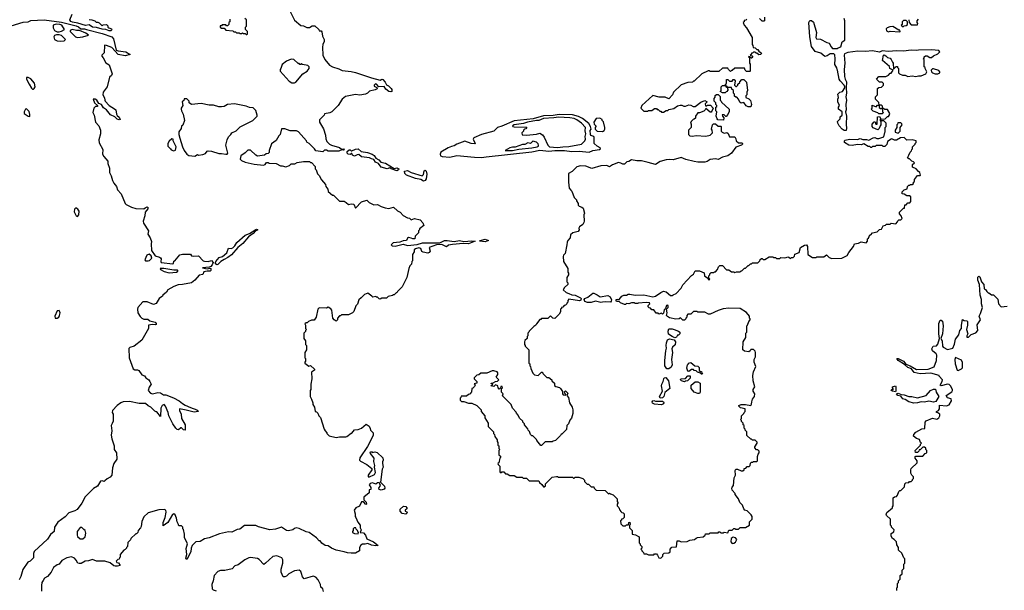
# Model space of a CAD drawing. Extents: x 2386423 to 2568864, y 578392 to 761999.
# Tile 68 of 256: x 2489059 to 2500219, y 640518 to 646988. Entities that reach past the tile are written whole.
import ezdxf

# ---------------------------------------------------------------- set-up
doc = ezdxf.new("R2010")
doc.units = 0

msp = doc.modelspace()

# ---------------------------------------------------------------- linework, layer by layer
at = {"layer": '0CON05XD'}
for points in [[(2490075, 646860), (2490035, 646877), (2489995, 646881), (2489931, 646901), (2489883, 646903), (2489845, 646928), (2489805, 646921), (2489719, 646949), (2489658, 646958), (2489639, 646969), (2489626, 646985), (2489655, 647050)], [(2492104, 647125), (2492174, 646984), (2492245, 646922), (2492277, 646917), (2492315, 646900), (2492345, 646900), (2492375, 646920), (2492405, 646920), (2492450, 646875), (2492455, 646860), (2492475, 646860), (2492485, 646850), (2492493, 646803), (2492512, 646765), (2492512, 646742), (2492494, 646706), (2492490, 646675), (2492494, 646584), (2492517, 646537), (2492571, 646471), (2492605, 646452), (2492675, 646432), (2492715, 646413), (2492815, 646402), (2492865, 646388), (2493048, 646328), (2493145, 646304), (2493165, 646312), (2493175, 646308), (2493201, 646281), (2493215, 646248), (2493238, 646238), (2493269, 646209), (2493278, 646195), (2493279, 646175), (2493265, 646170), (2493245, 646175), (2493211, 646201), (2493189, 646229), (2493128, 646228), (2493105, 646256), (2493091, 646259), (2493077, 646245), (2493078, 646235), (2493108, 646218), (2493110, 646205), (2493087, 646193), (2493023, 646177), (2493000, 646155), (2492977, 646143), (2492915, 646132), (2492865, 646140), (2492752, 646118), (2492714, 646086), (2492668, 646015), (2492596, 645944), (2492575, 645930), (2492515, 645920), (2492510, 645905), (2492471, 645869), (2492458, 645852), (2492458, 645825), (2492502, 645752), (2492527, 645677), (2492528, 645638), (2492540, 645605), (2492570, 645575), (2492595, 645564), (2492685, 645537), (2492705, 645520), (2492730, 645525), (2492735, 645513), (2492725, 645508), (2492712, 645512)], [(2488915, 646902), (2489100, 646960), (2489155, 646965), (2489185, 646978), (2489335, 646985), (2489535, 646961), (2489698, 646918), (2489726, 646906), (2489753, 646883), (2489795, 646884), (2489818, 646878), (2489995, 646831), (2490105, 646795), (2490122, 646772), (2490154, 646644), (2490174, 646634), (2490262, 646622), (2490310, 646595), (2490255, 646580), (2490175, 646593), (2490105, 646672), (2490045, 646697), (2490025, 646698), (2490020, 646695), (2490017, 646613), (2489990, 646585), (2489990, 646575), (2490007, 646557), (2490035, 646500), (2490072, 646475), (2490108, 646375), (2490100, 646355), (2490078, 646335), (2490050, 646225), (2490004, 646166), (2490003, 646135), (2490022, 646102), (2490023, 646075), (2490030, 646065), (2490075, 646016), (2490135, 645979), (2490148, 645965), (2490155, 645918), (2490165, 645902), (2490185, 645883), (2490200, 645855), (2490185, 645852), (2490165, 645859), (2490138, 645888), (2490090, 645910), (2490045, 645967), (2490008, 645988), (2489987, 646025), (2489958, 646038), (2489935, 646074), (2489915, 646087), (2489892, 646085), (2489908, 646045), (2489940, 646015), (2489940, 646005), (2489918, 646002), (2489898, 645985), (2489888, 645935), (2489902, 645905), (2489920, 645825), (2489956, 645786), (2489977, 645735), (2489977, 645695), (2489957, 645625), (2489962, 645592), (2490002, 645515), (2489997, 645465), (2490012, 645435), (2490058, 645385), (2490057, 645357), (2490077, 645305), (2490078, 645255), (2490096, 645216), (2490110, 645165), (2490127, 645135), (2490158, 645098), (2490169, 645059), (2490209, 645015), (2490254, 644904), (2490265, 644892), (2490325, 644862), (2490375, 644848), (2490465, 644842), (2490483, 644855), (2490506, 644866), (2490514, 644855), (2490513, 644845), (2490481, 644805), (2490479, 644765), (2490457, 644705), (2490461, 644681), (2490518, 644595), (2490512, 644555), (2490538, 644515), (2490552, 644472), (2490548, 644445), (2490555, 644370), (2490595, 644310), (2490645, 644297), (2490656, 644286), (2490662, 644275), (2490659, 644245), (2490664, 644235), (2490795, 644218), (2490802, 644225), (2490805, 644250), (2490818, 644252), (2490875, 644320), (2490905, 644330), (2490995, 644328), (2491005, 644312), (2491025, 644308), (2491085, 644310), (2491137, 644255), (2491155, 644249), (2491195, 644248), (2491235, 644256), (2491252, 644235), (2491242, 644208), (2491225, 644189), (2491208, 644182), (2491130, 644175), (2491185, 644162), (2491215, 644172), (2491227, 644165), (2491227, 644145), (2491220, 644135), (2491185, 644138), (2491145, 644130), (2491135, 644100), (2491095, 644090), (2491046, 644034), (2491005, 644004), (2490905, 643984), (2490855, 643983), (2490805, 643962), (2490740, 643925), (2490725, 643900), (2490680, 643865), (2490678, 643852), (2490640, 643825), (2490605, 643770), (2490575, 643760), (2490505, 643788), (2490455, 643788), (2490400, 643725), (2490394, 643705), (2490400, 643665), (2490425, 643622), (2490445, 643602), (2490467, 643593), (2490512, 643592), (2490535, 643572), (2490595, 643559), (2490606, 643545), (2490608, 643532), (2490595, 643527), (2490565, 643533), (2490520, 643525), (2490520, 643485), (2490442, 643355), (2490355, 643288), (2490308, 643272), (2490295, 643260), (2490302, 643155), (2490345, 643030), (2490365, 643018), (2490395, 643018), (2490409, 643009), (2490445, 642962), (2490475, 642948), (2490488, 642928), (2490523, 642905), (2490536, 642886), (2490550, 642855), (2490528, 642822), (2490517, 642785), (2490542, 642755), (2490565, 642747), (2490625, 642760), (2490657, 642757), (2490690, 642735), (2490715, 642733), (2490801, 642701), (2490866, 642666), (2490904, 642635), (2490935, 642619), (2490995, 642589), (2491066, 642566), (2491080, 642555), (2491082, 642545), (2491035, 642537), (2490945, 642562), (2490872, 642575), (2490870, 642555), (2490889, 642515), (2490894, 642465), (2490935, 642395), (2490935, 642332), (2490915, 642337), (2490895, 642362), (2490885, 642362), (2490861, 642339), (2490845, 642341), (2490830, 642355), (2490794, 642405), (2490751, 642495), (2490743, 642533), (2490711, 642605), (2490695, 642623), (2490676, 642614), (2490659, 642585), (2490655, 642490), (2490615, 642540), (2490605, 642540), (2490591, 642551), (2490546, 642596), (2490515, 642610), (2490487, 642637), (2490415, 642638), (2490305, 642660), (2490234, 642656), (2490205, 642642), (2490165, 642612), (2490110, 642555), (2490108, 642535), (2490117, 642515), (2490120, 642485), (2490117, 642437), (2490108, 642408), (2490098, 642385), (2490102, 642325), (2490097, 642277), (2490104, 642234), (2490132, 642155), (2490132, 642115), (2490158, 642075), (2490160, 642005), (2490128, 641955), (2490113, 641905), (2490105, 641822), (2490085, 641800), (2490049, 641781), (2490025, 641758), (2490015, 641752), (2489995, 641760), (2489974, 641756), (2489941, 641699), (2489895, 641674), (2489801, 641579), (2489762, 641505), (2489712, 641435), (2489685, 641418), (2489615, 641398), (2489575, 641351), (2489490, 641290), (2489452, 641235), (2489451, 641185), (2489408, 641152), (2489374, 641096), (2489223, 640957), (2489214, 640935), (2489214, 640886), (2489178, 640848), (2489153, 640837), (2489094, 640755), (2489071, 640675), (2489053, 640635)], [(2489505, 646852), (2489535, 646858), (2489568, 646875), (2489536, 646926), (2489515, 646935), (2489473, 646937), (2489437, 646925), (2489437, 646895), (2489454, 646864), (2489485, 646852), (2489505, 646852)], [(2489845, 646990), (2489877, 646987), (2489910, 646975), (2489925, 646960), (2489945, 646960), (2489962, 646952), (2489995, 646920), (2490005, 646930), (2490042, 646932), (2490058, 646918), (2490060, 646905), (2490070, 646895), (2490100, 646885), (2490102, 646875), (2490095, 646863), (2490075, 646860)], [(2491440, 646995), (2491440, 646965), (2491430, 646955), (2491428, 646932), (2491415, 646920), (2491405, 646920), (2491395, 646930), (2491355, 646930), (2491345, 646920), (2491332, 646918), (2491330, 646905), (2491345, 646890), (2491375, 646890), (2491395, 646870), (2491475, 646860), (2491485, 646850), (2491505, 646850), (2491515, 646840), (2491545, 646840), (2491555, 646830), (2491575, 646830), (2491585, 646840), (2491595, 646830), (2491615, 646830), (2491625, 646820), (2491635, 646820)], [(2491635, 646820), (2491640, 646825), (2491640, 646855), (2491620, 646875), (2491620, 646905), (2491630, 646915), (2491630, 646985), (2491612, 647002)], [(2497300, 646995), (2497288, 646982), (2497272, 646978), (2497270, 646965), (2497260, 646955), (2497270, 646925), (2497297, 646897), (2497360, 646785), (2497360, 646705), (2497370, 646695), (2497372, 646672), (2497395, 646670), (2497415, 646650), (2497425, 646650), (2497435, 646630), (2497468, 646608), (2497458, 646592), (2497435, 646590), (2497415, 646610), (2497405, 646610), (2497395, 646620), (2497375, 646620), (2497365, 646610), (2497352, 646608), (2497350, 646595), (2497340, 646585), (2497358, 646578), (2497368, 646562), (2497355, 646550), (2497345, 646550), (2497338, 646568), (2497325, 646570), (2497320, 646565), (2497330, 646555), (2497330, 646495), (2497340, 646485), (2497340, 646405), (2497335, 646400), (2497295, 646400), (2497280, 646415), (2497275, 646440), (2497163, 646437), (2497135, 646410), (2497125, 646410), (2497115, 646400), (2497092, 646422), (2497085, 646440), (2497023, 646437), (2496985, 646400), (2496885, 646400), (2496877, 646407), (2496863, 646407), (2496790, 646375), (2496705, 646290), (2496695, 646290), (2496685, 646280), (2496633, 646277), (2496555, 646250), (2496470, 646165), (2496460, 646135), (2496418, 646092), (2496375, 646108), (2496308, 646108), (2496235, 646130), (2496110, 646015), (2496100, 645985), (2496135, 645950), (2496175, 645950), (2496185, 645960), (2496225, 645960), (2496255, 645980), (2496275, 645980), (2496285, 645970), (2496295, 645970), (2496315, 645950), (2496325, 645950), (2496335, 645940), (2496355, 645940), (2496385, 645960), (2496405, 645960), (2496415, 645970), (2496475, 645982), (2496515, 646010), (2496545, 646020), (2496565, 646020), (2496585, 646008), (2496605, 646008), (2496645, 646022), (2496665, 646020), (2496693, 646003), (2496715, 646002), (2496779, 646051), (2496825, 646070), (2496850, 646055), (2496830, 646035), (2496832, 646012), (2496845, 646010), (2496855, 646020), (2496887, 646017), (2496920, 645985), (2496905, 645950), (2496895, 645940), (2496885, 645940), (2496835, 645980), (2496830, 645965), (2496815, 645950), (2496765, 645930), (2496745, 645930), (2496720, 645895), (2496718, 645872), (2496705, 645860), (2496692, 645858), (2496670, 645835), (2496662, 645815), (2496670, 645805), (2496670, 645765), (2496640, 645735), (2496640, 645685), (2496655, 645672), (2496685, 645667), (2496725, 645673), (2496835, 645668), (2496885, 645680), (2496910, 645705), (2496907, 645737), (2496900, 645745), (2496910, 645795), (2496923, 645807), (2496945, 645808), (2496975, 645780), (2497005, 645780), (2497010, 645775), (2497010, 645725), (2497022, 645712), (2497045, 645702), (2497075, 645710), (2497088, 645698), (2497105, 645660), (2497165, 645660), (2497177, 645637), (2497180, 645615), (2497205, 645590), (2497245, 645590), (2497250, 645585), (2497250, 645575), (2497240, 645565), (2497175, 645542), (2497126, 645474), (2497085, 645444), (2497025, 645430), (2496975, 645403), (2496945, 645410), (2496885, 645403), (2496850, 645380), (2496826, 645374), (2496745, 645374), (2496705, 645381), (2496611, 645401), (2496555, 645426), (2496465, 645398), (2496425, 645404), (2496385, 645398), (2496320, 645380), (2496264, 645346), (2496183, 645367), (2496105, 645389), (2496055, 645387), (2495995, 645398), (2495965, 645380), (2495942, 645378), (2495915, 645350), (2495895, 645348), (2495872, 645362), (2495845, 645368), (2495778, 645342), (2495745, 645318), (2495713, 645333), (2495645, 645330), (2495545, 645300), (2495475, 645327), (2495415, 645331), (2495375, 645320), (2495320, 645265), (2495280, 645245), (2495280, 645145), (2495288, 645078), (2495304, 645054), (2495318, 645045), (2495343, 644973), (2495370, 644945), (2495370, 644935), (2495390, 644905), (2495390, 644885), (2495402, 644872), (2495432, 644862), (2495445, 644850), (2495460, 644795), (2495453, 644775), (2495458, 644705), (2495452, 644688), (2495440, 644665), (2495405, 644640), (2495398, 644625), (2495400, 644605), (2495388, 644585), (2495328, 644572), (2495303, 644547), (2495297, 644513), (2495270, 644485), (2495263, 644467), (2495262, 644435), (2495242, 644338), (2495223, 644317), (2495218, 644302), (2495222, 644245), (2495270, 644165), (2495272, 644125), (2495280, 644115), (2495280, 644095), (2495260, 644065), (2495260, 644015), (2495270, 644005), (2495270, 643985), (2495235, 643950), (2495220, 643925), (2495252, 643895), (2495285, 643884)], [(2497500, 647015), (2497500, 646975), (2497495, 646970), (2497475, 646970), (2497445, 647000)], [(2498918, 646458), (2498840, 646525), (2498850, 646585), (2498858, 646588), (2498875, 646580), (2498895, 646560), (2498925, 646550), (2498938, 646538), (2498950, 646505), (2498960, 646495), (2498962, 646432), (2498968, 646432), (2498992, 646458), (2499008, 646458), (2499010, 646445), (2499020, 646435), (2499020, 646385), (2499030, 646375), (2499065, 646358), (2499095, 646358), (2499125, 646343), (2499175, 646352), (2499215, 646343), (2499245, 646352), (2499275, 646352), (2499328, 646375), (2499342, 646395), (2499320, 646435), (2499320, 646445), (2499310, 646455), (2499310, 646535), (2499300, 646545), (2499310, 646555), (2499312, 646568), (2499325, 646580), (2499345, 646580), (2499375, 646560), (2499395, 646560), (2499415, 646580), (2499465, 646600), (2499487, 646623), (2499477, 646637), (2499395, 646646), (2499245, 646644), (2499225, 646639), (2499165, 646644), (2499075, 646630), (2498995, 646634), (2498905, 646626), (2498835, 646633), (2498805, 646620), (2498725, 646636), (2498644, 646626), (2498559, 646631), (2498445, 646617), (2498409, 646601), (2498404, 646585), (2498411, 646495), (2498404, 646425), (2498406, 646345), (2498414, 646314), (2498432, 646285), (2498428, 646215), (2498432, 646155), (2498423, 646115), (2498431, 646075), (2498422, 646025), (2498428, 645965), (2498420, 645945), (2498430, 645895), (2498428, 645805), (2498432, 645755), (2498428, 645732), (2498405, 645732), (2498382, 645745), (2498348, 645785), (2498333, 645813), (2498330, 645835), (2498360, 645865), (2498360, 645885), (2498380, 645905), (2498380, 645945), (2498340, 645975), (2498340, 645995), (2498350, 646015), (2498332, 646055), (2498332, 646085), (2498340, 646105), (2498332, 646145), (2498353, 646167), (2498386, 646174), (2498410, 646215), (2498410, 646225), (2498402, 646245), (2498358, 646295), (2498348, 646315), (2498330, 646415), (2498323, 646423), (2498322, 646442), (2498298, 646478), (2498302, 646545), (2498298, 646588), (2498285, 646600), (2498245, 646600), (2498211, 646579), (2498185, 646572), (2498140, 646610), (2498076, 646626), (2498033, 646683), (2498013, 646795), (2498004, 646956), (2498015, 646980), (2498035, 646978), (2498058, 646958), (2498089, 646841), (2498082, 646785), (2498092, 646772), (2498137, 646767), (2498208, 646728), (2498235, 646722), (2498255, 646680), (2498272, 646662), (2498325, 646660), (2498335, 646670), (2498365, 646680), (2498380, 646735), (2498410, 646755), (2498412, 646768), (2498412, 646975), (2498405, 647000)], [(2499035, 646852), (2499040, 646855), (2499035, 646870), (2499025, 646870), (2498955, 646910), (2498923, 646907), (2498890, 646895), (2498880, 646885), (2498885, 646860), (2498905, 646852), (2498925, 646858), (2499035, 646852)], [(2499075, 646910), (2499085, 646920), (2499108, 646922), (2499120, 646935), (2499120, 646965), (2499105, 646980), (2499075, 646980), (2499060, 646965), (2499060, 646935), (2499050, 646925), (2499062, 646912), (2499075, 646910)], [(2499138, 646988), (2499140, 646955), (2499165, 646930), (2499235, 646930)], [(2499235, 646930), (2499240, 646945), (2499230, 646955), (2499230, 646975), (2499248, 646992)], [(2489525, 646743), (2489565, 646750), (2489580, 646765), (2489535, 646810), (2489505, 646818), (2489475, 646818), (2489455, 646810), (2489448, 646795), (2489455, 646762), (2489485, 646750), (2489525, 646743)], [(2489715, 646787), (2489775, 646792), (2489838, 646812), (2489808, 646835), (2489736, 646866), (2489705, 646864), (2489655, 646876), (2489632, 646865), (2489632, 646855), (2489645, 646838), (2489693, 646793), (2489715, 646787)], [(2492175, 646272), (2492189, 646281), (2492270, 646375), (2492316, 646404), (2492340, 646435), (2492340, 646455), (2492325, 646470), (2492265, 646480), (2492255, 646490), (2492245, 646480), (2492235, 646480), (2492225, 646490), (2492215, 646490), (2492167, 646537), (2492135, 646542), (2492085, 646518), (2492035, 646478), (2492020, 646435), (2492010, 646425), (2492010, 646405), (2492115, 646292), (2492145, 646272), (2492175, 646272)], [(2496325, 640882), (2496350, 640905), (2496350, 640925), (2496365, 640940), (2496418, 640942), (2496430, 640955), (2496430, 640985), (2496452, 641008), (2496505, 641010), (2496512, 641078), (2496535, 641078), (2496555, 641068), (2496625, 641072), (2496653, 641087), (2496707, 641093), (2496725, 641110), (2496743, 641117), (2496807, 641123), (2496830, 641145), (2496832, 641158), (2496875, 641160), (2496885, 641170), (2496975, 641170), (2496985, 641180), (2496995, 641180), (2497005, 641170), (2497035, 641170), (2497045, 641178), (2497085, 641170), (2497095, 641200), (2497135, 641200), (2497155, 641220), (2497165, 641220), (2497175, 641210), (2497205, 641210), (2497225, 641230), (2497285, 641230), (2497330, 641255), (2497330, 641295), (2497360, 641325), (2497360, 641355), (2497350, 641375), (2497305, 641420), (2497278, 641428), (2497265, 641440), (2497250, 641485), (2497220, 641515), (2497207, 641557), (2497170, 641605), (2497170, 641615), (2497133, 641653), (2497130, 641675), (2497133, 641687), (2497150, 641705), (2497158, 641795), (2497172, 641825), (2497170, 641875), (2497177, 641893), (2497195, 641893), (2497235, 641872), (2497257, 641873), (2497270, 641885), (2497272, 641898), (2497288, 641902), (2497305, 641920), (2497328, 641922), (2497340, 641935), (2497342, 641958), (2497355, 641970), (2497365, 641970), (2497375, 641980), (2497415, 641980), (2497420, 641985), (2497420, 642035), (2497428, 642062), (2497440, 642075), (2497440, 642095), (2497425, 642110), (2497412, 642112), (2497392, 642135), (2497392, 642145), (2497418, 642185), (2497417, 642197), (2497395, 642220), (2497365, 642220), (2497355, 642230), (2497345, 642230), (2497300, 642275), (2497300, 642315), (2497280, 642335), (2497280, 642345), (2497270, 642355), (2497270, 642385), (2497260, 642395), (2497260, 642415), (2497242, 642432), (2497240, 642445), (2497230, 642455), (2497240, 642465), (2497242, 642498), (2497268, 642522), (2497270, 642535), (2497280, 642545), (2497280, 642575), (2497228, 642588), (2497210, 642605), (2497210, 642615), (2497235, 642626), (2497285, 642626), (2497345, 642612), (2497355, 642630), (2497356, 642655), (2497363, 642685), (2497387, 642715), (2497392, 642745), (2497372, 642775), (2497372, 642795), (2497390, 642825), (2497372, 642895), (2497370, 642955), (2497378, 642995), (2497403, 643055), (2497382, 643105), (2497382, 643135), (2497398, 643165), (2497400, 643215), (2497395, 643230), (2497375, 643250), (2497345, 643250), (2497340, 643235), (2497325, 643222), (2497275, 643228), (2497254, 643244), (2497260, 643335), (2497290, 643385), (2497290, 643435), (2497300, 643445), (2497300, 643515), (2497310, 643525), (2497323, 643567), (2497340, 643585), (2497340, 643595), (2497330, 643605), (2497330, 643625), (2497295, 643668), (2497225, 643712), (2497095, 643717), (2497032, 643708), (2496975, 643692), (2496885, 643648), (2496865, 643648), (2496825, 643670), (2496745, 643670), (2496735, 643680), (2496695, 643680), (2496665, 643650), (2496632, 643648), (2496620, 643635), (2496620, 643615), (2496610, 643605), (2496610, 643595), (2496595, 643580), (2496575, 643580), (2496548, 643608), (2496532, 643598), (2496495, 643592), (2496426, 643606), (2496401, 643621), (2496392, 643635), (2496396, 643664), (2496390, 643705), (2496408, 643725), (2496410, 643745), (2496405, 643750), (2496392, 643748), (2496378, 643712), (2496362, 643698), (2496358, 643662), (2496345, 643650), (2496335, 643660), (2496305, 643650), (2496295, 643660), (2496272, 643662), (2496248, 643698), (2496225, 643700), (2496208, 643718), (2496195, 643720), (2496182, 643732), (2496182, 643748), (2496200, 643765), (2496197, 643777), (2496165, 643782), (2496070, 643775), (2496065, 643770), (2496035, 643770), (2496025, 643777), (2495995, 643777), (2495965, 643768), (2495935, 643770), (2495925, 643760), (2495915, 643760), (2495868, 643778), (2495852, 643792), (2495825, 643793), (2495819, 643805), (2495821, 643815), (2495835, 643820), (2495855, 643817), (2495885, 643854), (2495905, 643864), (2495935, 643863), (2495955, 643874), (2495974, 643876), (2496035, 643863), (2496135, 643867), (2496236, 643844), (2496265, 643852), (2496325, 643896), (2496355, 643910), (2496385, 643902), (2496435, 643860), (2496455, 643860), (2496465, 643870), (2496498, 643882), (2496558, 643942), (2496575, 643980), (2496674, 644086), (2496696, 644104), (2496715, 644140), (2496765, 644140), (2496818, 644118), (2496820, 644085), (2496858, 644058), (2496862, 644042), (2496875, 644040), (2496880, 644045), (2496870, 644055), (2496870, 644085), (2496880, 644095), (2496882, 644108), (2496895, 644120), (2496925, 644120), (2496935, 644130), (2496945, 644130), (2496970, 644155), (2496980, 644185), (2496995, 644200), (2497025, 644200), (2497072, 644152), (2497095, 644150), (2497125, 644130), (2497155, 644130), (2497165, 644122), (2497185, 644130), (2497225, 644130), (2497235, 644140), (2497245, 644140), (2497275, 644170), (2497285, 644170), (2497315, 644200), (2497325, 644200), (2497342, 644218), (2497355, 644220), (2497365, 644230), (2497425, 644230), (2497448, 644252), (2497452, 644268), (2497465, 644280), (2497475, 644280), (2497485, 644270), (2497505, 644270), (2497555, 644300), (2497595, 644300), (2497605, 644290), (2497625, 644290), (2497635, 644280), (2497675, 644280), (2497685, 644290), (2497725, 644288), (2497747, 644293), (2497765, 644300), (2497777, 644297), (2497795, 644280), (2497805, 644290), (2497825, 644290), (2497840, 644305), (2497845, 644330), (2497895, 644350), (2497908, 644405), (2497955, 644431), (2497975, 644434), (2497990, 644415), (2497992, 644325), (2498045, 644290), (2498085, 644290), (2498095, 644300), (2498175, 644300), (2498205, 644320), (2498235, 644290), (2498265, 644280), (2498377, 644283), (2498436, 644314), (2498455, 644350), (2498510, 644415), (2498522, 644448), (2498567, 644453), (2498595, 644468), (2498652, 644458), (2498670, 644475), (2498670, 644505), (2498678, 644512), (2498695, 644550), (2498705, 644550), (2498725, 644570), (2498777, 644583), (2498805, 644610), (2498827, 644613), (2498845, 644650), (2498872, 644658), (2498885, 644670), (2498925, 644670), (2498935, 644680), (2498988, 644672), (2499010, 644695), (2499012, 644708), (2499023, 644717), (2499045, 644720), (2499060, 644735), (2499050, 644765), (2499032, 644785), (2499030, 644805), (2499075, 644850), (2499088, 644852), (2499092, 644888), (2499105, 644890), (2499125, 644910), (2499148, 644912), (2499160, 644925), (2499158, 644978), (2499145, 644990), (2499115, 644990), (2499085, 645010), (2499062, 645012), (2499060, 645035), (2499083, 645057), (2499118, 645072), (2499120, 645095), (2499135, 645110), (2499145, 645110), (2499155, 645120), (2499175, 645120), (2499188, 645132), (2499190, 645145), (2499200, 645155), (2499200, 645175), (2499235, 645220), (2499265, 645220), (2499270, 645225), (2499260, 645255), (2499248, 645268), (2499218, 645298), (2499180, 645315), (2499180, 645345), (2499200, 645365), (2499188, 645378), (2499172, 645382), (2499145, 645410), (2499135, 645410), (2499122, 645422), (2499135, 645450), (2499150, 645485), (2499168, 645502), (2499170, 645515), (2499180, 645525), (2499180, 645545), (2499210, 645575), (2499210, 645585), (2499220, 645595), (2499220, 645615), (2499174, 645626), (2499115, 645623), (2499082, 645652), (2499043, 645647), (2498995, 645623), (2498975, 645623), (2498945, 645638), (2498935, 645633), (2498895, 645607), (2498887, 645573), (2498865, 645550), (2498845, 645550), (2498835, 645560), (2498765, 645560), (2498755, 645550), (2498725, 645550), (2498715, 645540), (2498705, 645540), (2498695, 645550), (2498675, 645550), (2498625, 645580), (2498595, 645570), (2498555, 645572), (2498495, 645560), (2498455, 645567), (2498407, 645597), (2498408, 645615), (2498415, 645622), (2498465, 645633), (2498555, 645630), (2498585, 645642), (2498615, 645628), (2498655, 645630), (2498685, 645622), (2498731, 645649), (2498751, 645651), (2498775, 645640), (2498795, 645640), (2498855, 645660), (2498863, 645707), (2498870, 645715), (2498870, 645765), (2498880, 645775), (2498880, 645815), (2498855, 645840), (2498820, 645840), (2498820, 645860), (2498868, 645862), (2498895, 645890), (2498905, 645890), (2498915, 645900), (2498920, 645925), (2498895, 645970), (2498865, 645970), (2498855, 645980), (2498840, 645980), (2498838, 646008), (2498825, 646020), (2498800, 646020), (2498798, 646048), (2498760, 646085), (2498760, 646115), (2498780, 646135), (2498782, 646208), (2498795, 646220), (2498828, 646222), (2498850, 646245), (2498850, 646265), (2498835, 646280), (2498805, 646280), (2498770, 646315), (2498795, 646343), (2498875, 646344), (2498905, 646358), (2498925, 646380), (2498938, 646382), (2498960, 646415), (2498920, 646435), (2498918, 646458)], [(2499465, 646374), (2499487, 646385), (2499487, 646397), (2499475, 646412), (2499415, 646430), (2499405, 646430), (2499390, 646415), (2499392, 646395), (2499404, 646384), (2499434, 646374), (2499465, 646374)], [(2489215, 646202), (2489225, 646208), (2489233, 646225), (2489227, 646267), (2489185, 646316), (2489155, 646331), (2489138, 646332), (2489136, 646315), (2489165, 646258), (2489195, 646212), (2489205, 646202), (2489215, 646202)], [(2497055, 646160), (2497025, 646160), (2497000, 646175), (2497010, 646185), (2497010, 646225), (2497025, 646240), (2497060, 646240), (2497062, 646232), (2497080, 646220), (2497080, 646205), (2497090, 646195), (2497080, 646185), (2497078, 646172), (2497065, 646170), (2497055, 646160)], [(2497345, 646000), (2497315, 646000), (2497292, 646012), (2497265, 646050), (2497235, 646040), (2497222, 646052), (2497208, 646088), (2497188, 646108), (2497175, 646110), (2497162, 646122), (2497160, 646145), (2497150, 646155), (2497150, 646185), (2497132, 646202), (2497128, 646218), (2497080, 646220), (2497078, 646228), (2497060, 646240), (2497060, 646255), (2497070, 646265), (2497072, 646308), (2497085, 646310), (2497105, 646290), (2497135, 646290), (2497145, 646310), (2497158, 646308), (2497170, 646295), (2497160, 646245), (2497175, 646230), (2497185, 646230), (2497200, 646245), (2497200, 646255), (2497220, 646275), (2497220, 646285), (2497245, 646310), (2497265, 646310), (2497298, 646278), (2497308, 646185), (2497300, 646165), (2497300, 646135), (2497290, 646125), (2497290, 646105), (2497325, 646090), (2497341, 646071), (2497352, 646025), (2497345, 646000)], [(2497035, 645850), (2496973, 645853), (2496963, 645863), (2496953, 645893), (2496960, 645945), (2496950, 645955), (2496950, 645995), (2496960, 646005), (2496960, 646015), (2496950, 646025), (2496950, 646045), (2496930, 646065), (2496930, 646095), (2496942, 646108), (2496942, 646128), (2496955, 646140), (2496975, 646140), (2496998, 646118), (2497000, 646075), (2497010, 646065), (2497012, 646052), (2497102, 645972), (2497102, 645948), (2497087, 645913), (2497068, 645892), (2497062, 645892), (2497045, 645910), (2497022, 645908), (2497023, 645893), (2497040, 645875), (2497035, 645850)], [(2491045, 645440), (2491075, 645458), (2491085, 645452), (2491135, 645458), (2491165, 645472), (2491184, 645496), (2491195, 645500), (2491235, 645497), (2491315, 645470), (2491345, 645472), (2491395, 645462), (2491410, 645465), (2491420, 645475), (2491397, 645565), (2491410, 645625), (2491425, 645660), (2491453, 645687), (2491464, 645706), (2491513, 645727), (2491557, 645773), (2491700, 645845), (2491738, 645882), (2491750, 645895), (2491750, 645905), (2491735, 645960), (2491705, 645990), (2491665, 645992), (2491626, 646006), (2491495, 646032), (2491414, 646026), (2491375, 646002), (2491345, 645998), (2491318, 645998), (2491255, 646017), (2491205, 646017), (2491115, 646037), (2491008, 646028), (2490980, 646045), (2490980, 646065), (2490955, 646090), (2490925, 646090), (2490918, 646072), (2490900, 646055), (2490908, 646015), (2490890, 645985), (2490890, 645975), (2490892, 645955), (2490912, 645915), (2490927, 645845), (2490907, 645793), (2490895, 645780), (2490888, 645755), (2490863, 645715), (2490864, 645685), (2490876, 645645), (2490906, 645545), (2490925, 645503), (2490955, 645462), (2490975, 645448), (2491045, 645440)], [(2498835, 645920), (2498795, 645920), (2498785, 645930), (2498732, 645952), (2498710, 645975), (2498720, 645985), (2498722, 646018), (2498765, 646000), (2498782, 646018), (2498800, 646020), (2498802, 645992), (2498815, 645980), (2498840, 645980), (2498840, 645945), (2498850, 645935), (2498835, 645920)], [(2489175, 645892), (2489176, 645914), (2489165, 645946), (2489145, 645970), (2489135, 645976), (2489125, 645973), (2489109, 645945), (2489109, 645925), (2489155, 645893), (2489175, 645892)], [(2494295, 645427), (2494345, 645434), (2494865, 645491), (2494955, 645508), (2495055, 645498), (2495125, 645506), (2495235, 645504), (2495317, 645493), (2495402, 645498), (2495515, 645486), (2495555, 645503), (2495630, 645515), (2495642, 645525), (2495638, 645535), (2495605, 645552), (2495571, 645585), (2495572, 645652), (2495567, 645665), (2495534, 645674), (2495527, 645685), (2495525, 645730), (2495538, 645745), (2495530, 645775), (2495509, 645809), (2495439, 645869), (2495391, 645891), (2495325, 645910), (2495175, 645914), (2495105, 645902), (2494995, 645897), (2494879, 645865), (2494665, 645841), (2494525, 645782), (2494473, 645767), (2494434, 645725), (2494294, 645686), (2494205, 645648), (2494198, 645632), (2494221, 645585), (2494218, 645582), (2494175, 645586), (2494105, 645611), (2494015, 645578), (2493985, 645558), (2493955, 645551), (2493914, 645535), (2493834, 645485), (2493826, 645465), (2493829, 645445), (2493848, 645435), (2493935, 645431), (2494015, 645447), (2494215, 645428), (2494295, 645427)], [(2495155, 645540), (2495215, 645545), (2495285, 645550), (2495425, 645575), (2495465, 645616), (2495472, 645635), (2495467, 645665), (2495474, 645695), (2495467, 645727), (2495472, 645765), (2495427, 645815), (2495375, 645853), (2495345, 645866), (2495295, 645875), (2495165, 645883), (2495115, 645874), (2494995, 645868), (2494945, 645844), (2494915, 645845), (2494814, 645825), (2494771, 645809), (2494663, 645795), (2494644, 645784), (2494650, 645775), (2494665, 645772), (2494808, 645768), (2494795, 645750), (2494782, 645748), (2494770, 645735), (2494770, 645725), (2494750, 645705), (2494753, 645683), (2494805, 645678), (2494915, 645691), (2494955, 645702), (2494985, 645682), (2495003, 645655), (2495044, 645565), (2495065, 645546), (2495155, 645540)], [(2495665, 645722), (2495685, 645730), (2495692, 645745), (2495692, 645765), (2495675, 645830), (2495660, 645845), (2495660, 645855), (2495635, 645870), (2495593, 645867), (2495568, 645825), (2495570, 645805), (2495590, 645785), (2495590, 645775), (2495580, 645765), (2495580, 645745), (2495603, 645723), (2495665, 645722)], [(2498785, 645740), (2498732, 645762), (2498720, 645775), (2498720, 645805), (2498742, 645828), (2498755, 645830), (2498762, 645802), (2498778, 645802), (2498780, 645885), (2498805, 645890), (2498820, 645865), (2498810, 645855), (2498812, 645842), (2498820, 645840), (2498820, 645795), (2498810, 645785), (2498800, 645755), (2498785, 645740)], [(2499015, 645700), (2499040, 645725), (2499040, 645765), (2499060, 645795), (2499058, 645808), (2499045, 645820), (2499012, 645818), (2499010, 645805), (2499000, 645795), (2499000, 645765), (2498980, 645735), (2498982, 645712), (2499015, 645700)], [(2492712, 645512), (2492675, 645497), (2492555, 645498), (2492535, 645510), (2492513, 645507), (2492495, 645490), (2492415, 645500), (2492400, 645525), (2492340, 645585), (2492315, 645600), (2492310, 645615), (2492220, 645715), (2492195, 645728), (2492125, 645728), (2492065, 645750), (2492025, 645750), (2492010, 645685), (2491995, 645670), (2491965, 645618), (2491915, 645580), (2491888, 645505), (2491887, 645483), (2491875, 645470), (2491853, 645467), (2491835, 645450), (2491755, 645442), (2491735, 645450), (2491675, 645508), (2491645, 645508), (2491613, 645477), (2491564, 645446), (2491560, 645405), (2491572, 645392), (2491614, 645374), (2491715, 645348), (2491822, 645338), (2491840, 645345), (2491855, 645370), (2491875, 645370), (2491885, 645362), (2491967, 645357), (2492015, 645330), (2492035, 645330), (2492075, 645318), (2492117, 645333), (2492138, 645352), (2492177, 645353), (2492205, 645370), (2492275, 645380), (2492345, 645380), (2492355, 645370), (2492368, 645368), (2492410, 645325), (2492410, 645295), (2492420, 645285), (2492435, 645240), (2492455, 645220), (2492481, 645171), (2492525, 645120), (2492528, 645098), (2492550, 645065), (2492555, 645040), (2492605, 645000), (2492615, 645000), (2492685, 644930), (2492735, 644932), (2492758, 644915), (2492785, 644892), (2492815, 644900), (2492845, 644898), (2492865, 644850), (2492935, 644922), (2492995, 644940), (2493020, 644915), (2493075, 644890), (2493115, 644892), (2493158, 644868), (2493203, 644853), (2493245, 644848), (2493295, 644862), (2493340, 644820), (2493370, 644805), (2493407, 644767), (2493455, 644740), (2493478, 644738), (2493495, 644720), (2493535, 644732), (2493598, 644718), (2493630, 644685), (2493640, 644655), (2493590, 644615), (2493590, 644605), (2493580, 644595), (2493578, 644572), (2493540, 644535), (2493538, 644505), (2493515, 644502), (2493495, 644512), (2493465, 644517), (2493455, 644510), (2493445, 644483), (2493405, 644480), (2493366, 644464), (2493292, 644458), (2493270, 644435), (2493280, 644425), (2493315, 644420), (2493405, 644443), (2493455, 644428), (2493565, 644438), (2493625, 644459), (2493822, 644458), (2493875, 644483), (2493905, 644485), (2493985, 644472), (2494045, 644483), (2494095, 644473), (2494185, 644481), (2494222, 644475), (2494145, 644447), (2494085, 644450), (2493965, 644439), (2493920, 644430), (2493895, 644414), (2493845, 644440), (2493785, 644436), (2493699, 644405), (2493710, 644365), (2493701, 644349), (2493685, 644341), (2493631, 644351), (2493619, 644359), (2493605, 644393), (2493585, 644403), (2493545, 644388), (2493532, 644378), (2493530, 644355), (2493510, 644325), (2493510, 644255), (2493503, 644247), (2493500, 644215), (2493483, 644197), (2493470, 644165), (2493448, 644065), (2493395, 643960), (2493340, 643905), (2493335, 643890), (2493325, 643890), (2493305, 643870), (2493295, 643870), (2493285, 643860), (2493235, 643850), (2493215, 643830), (2493165, 643830), (2493145, 643820), (2493132, 643822), (2493115, 643840), (2493105, 643840), (2493095, 643850), (2493060, 643840), (2493050, 643855), (2493005, 643888), (2492967, 643873), (2492928, 643835), (2492905, 643810), (2492887, 643763), (2492868, 643742), (2492845, 643680), (2492830, 643665), (2492785, 643640), (2492705, 643640), (2492695, 643630), (2492685, 643630), (2492660, 643605), (2492660, 643585), (2492645, 643570), (2492624, 643584), (2492607, 643605), (2492598, 643695), (2492585, 643710), (2492555, 643728), (2492535, 643718), (2492455, 643720), (2492440, 643705), (2492419, 643615), (2492405, 643592), (2492395, 643582), (2492365, 643580), (2492333, 643567), (2492318, 643552), (2492305, 643550), (2492292, 643538), (2492300, 643525), (2492300, 643485), (2492310, 643475), (2492300, 643465), (2492298, 643452), (2492280, 643435), (2492280, 643375), (2492300, 643345), (2492300, 643305), (2492310, 643295), (2492310, 643245), (2492290, 643215), (2492290, 643155), (2492300, 643145), (2492300, 643115), (2492290, 643105), (2492290, 643095), (2492335, 643060), (2492357, 643067), (2492400, 643025), (2492400, 643015), (2492368, 642992), (2492372, 642915), (2492360, 642855), (2492360, 642795), (2492350, 642785), (2492350, 642715), (2492367, 642687), (2492380, 642645), (2492380, 642625), (2492400, 642595), (2492410, 642545), (2492425, 642540), (2492440, 642525), (2492450, 642495), (2492467, 642477), (2492510, 642345), (2492520, 642325), (2492540, 642305), (2492540, 642295), (2492565, 642270), (2492645, 642252), (2492685, 642260), (2492755, 642260), (2492767, 642263), (2492815, 642300), (2492825, 642300), (2492855, 642338), (2492895, 642340), (2492935, 642358), (2492985, 642403), (2493020, 642380), (2493032, 642352), (2493037, 642335), (2493066, 642305), (2493067, 642275), (2493003, 642147), (2492915, 642020), (2492909, 641995), (2492921, 641981), (2492995, 641944), (2493051, 641901), (2493049, 641885), (2493010, 641825), (2493008, 641808), (2493015, 641800), (2493080, 641830), (2493091, 641855), (2493080, 641915), (2493083, 641935), (2493073, 641977), (2493078, 642015), (2493035, 642070), (2493030, 642085), (2493045, 642090), (2493055, 642080), (2493085, 642088), (2493112, 642082), (2493175, 642020), (2493180, 641995), (2493170, 641975), (2493170, 641955), (2493178, 641915), (2493168, 641892), (2493150, 641745), (2493195, 641700), (2493198, 641675), (2493190, 641665), (2493155, 641652), (2493132, 641662), (2493130, 641675), (2493148, 641705), (2493135, 641740), (2493115, 641738), (2493095, 641721), (2493057, 641737), (2493031, 641729), (2493022, 641715), (2493040, 641685), (2493040, 641660), (2493022, 641658), (2493020, 641625), (2492960, 641575), (2492960, 641545), (2492988, 641518), (2492990, 641495), (2492982, 641492), (2492955, 641520), (2492935, 641520), (2492909, 641471), (2492868, 641452), (2492852, 641425), (2492862, 641385), (2492860, 641355), (2492870, 641345), (2492892, 641292), (2492919, 641255), (2492920, 641225), (2492930, 641205), (2492920, 641175), (2492955, 641168), (2492978, 641145), (2492995, 641102), (2493069, 641069), (2493122, 641025), (2493095, 641022), (2493045, 641031), (2493005, 641047), (2492975, 641040), (2492945, 641042), (2492925, 641030), (2492912, 641005), (2492910, 640965), (2492865, 640940), (2492815, 640938), (2492775, 640943), (2492736, 640956), (2492645, 640973), (2492595, 640994), (2492555, 641023), (2492520, 641025), (2492484, 641054), (2492465, 641080), (2492455, 641080), (2492425, 641112), (2492340, 641175), (2492305, 641182), (2492225, 641220), (2492194, 641226), (2492175, 641220), (2492155, 641202), (2492105, 641193), (2492085, 641198), (2492026, 641234), (2491959, 641211), (2491895, 641203), (2491767, 641237), (2491735, 641252), (2491608, 641252), (2491555, 641210), (2491525, 641208), (2491465, 641178), (2491425, 641182), (2491325, 641158), (2491206, 641114), (2491155, 641102), (2491105, 641073), (2491055, 641066), (2491014, 641025), (2491003, 640995), (2490999, 640955), (2490955, 640867), (2490944, 640884), (2490953, 640925), (2490947, 640993), (2490960, 641045), (2490928, 641115), (2490928, 641155), (2490917, 641207), (2490910, 641215), (2490910, 641235), (2490895, 641250), (2490865, 641250), (2490860, 641255), (2490860, 641265), (2490843, 641293), (2490837, 641335), (2490820, 641375), (2490805, 641384), (2490792, 641378), (2490740, 641285), (2490685, 641250), (2490686, 641285), (2490710, 641345), (2490719, 641405), (2490715, 641426), (2490695, 641434), (2490635, 641432), (2490515, 641397), (2490465, 641350), (2490443, 641297), (2490437, 641243), (2490430, 641225), (2490403, 641197), (2490397, 641173), (2490385, 641160), (2490375, 641160), (2490320, 641105), (2490315, 641090), (2490285, 641060), (2490280, 641015), (2490270, 641005), (2490270, 640995), (2490255, 640980), (2490240, 640975), (2490200, 640925), (2490200, 640895), (2490190, 640885), (2490188, 640872), (2490172, 640868), (2490152, 640848), (2490162, 640835), (2490179, 640829), (2490200, 640800), (2490169, 640791), (2490141, 640791), (2490125, 640797), (2490085, 640829), (2490025, 640850), (2489930, 640850), (2489885, 640869), (2489839, 640851), (2489803, 640847), (2489755, 640823), (2489732, 640822), (2489717, 640827), (2489701, 640861), (2489681, 640881), (2489645, 640897), (2489595, 640886), (2489538, 640855), (2489508, 640815), (2489484, 640806), (2489442, 640778), (2489417, 640723), (2489374, 640676), (2489342, 640655), (2489325, 640630), (2489312, 640605), (2489306, 640574), (2489305, 640510)], [(2490805, 645502), (2490825, 645510), (2490832, 645545), (2490800, 645615), (2490800, 645635), (2490785, 645638), (2490755, 645610), (2490740, 645585), (2490740, 645555), (2490770, 645525), (2490775, 645512), (2490805, 645502)], [(2494645, 645504), (2494715, 645520), (2494864, 645534), (2494925, 645548), (2494938, 645555), (2494940, 645565), (2494935, 645580), (2494915, 645600), (2494875, 645610), (2494847, 645583), (2494818, 645592), (2494785, 645572), (2494758, 645572), (2494676, 645544), (2494646, 645544), (2494615, 645534), (2494562, 645505), (2494645, 645504)], [(2493335, 645273), (2493270, 645295), (2493255, 645308), (2493225, 645297), (2493156, 645316), (2493127, 645357), (2493091, 645371), (2493075, 645403), (2493045, 645410), (2493025, 645422), (2492934, 645434), (2492905, 645460), (2492885, 645457), (2492855, 645440), (2492833, 645453), (2492825, 645470), (2492815, 645470), (2492805, 645460), (2492783, 645463), (2492770, 645475), (2492772, 645495), (2492795, 645513), (2492805, 645512), (2492815, 645500), (2492825, 645500), (2492865, 645518), (2492895, 645522), (2492930, 645495), (2493003, 645483), (2493055, 645464), (2493078, 645448), (2493097, 645417), (2493130, 645400), (2493151, 645371), (2493205, 645360), (2493302, 645302), (2493335, 645307), (2493355, 645298), (2493352, 645285), (2493335, 645273)], [(2493635, 645156), (2493605, 645176), (2493545, 645189), (2493445, 645224), (2493426, 645245), (2493421, 645269), (2493455, 645279), (2493495, 645254), (2493622, 645218), (2493636, 645234), (2493644, 645275), (2493655, 645281), (2493665, 645272), (2493672, 645235), (2493666, 645185), (2493655, 645164), (2493635, 645156)], [(2489715, 644758), (2489729, 644775), (2489733, 644815), (2489720, 644840), (2489695, 644855), (2489681, 644839), (2489678, 644808), (2489700, 644765), (2489715, 644758)], [(2491295, 644209), (2491280, 644220), (2491277, 644235), (2491283, 644245), (2491319, 644291), (2491357, 644303), (2491406, 644344), (2491425, 644398), (2491455, 644393), (2491475, 644403), (2491496, 644424), (2491519, 644461), (2491614, 644546), (2491665, 644565), (2491735, 644609), (2491745, 644611), (2491758, 644605), (2491730, 644590), (2491705, 644563), (2491654, 644526), (2491590, 644450), (2491531, 644405), (2491459, 644321), (2491420, 644290), (2491375, 644270), (2491339, 644245), (2491305, 644212), (2491295, 644209)], [(2494335, 644470), (2494272, 644475), (2494280, 644485), (2494335, 644498), (2494372, 644485), (2494355, 644475), (2494335, 644470)], [(2490515, 644255), (2490531, 644259), (2490558, 644285), (2490550, 644310), (2490525, 644328), (2490502, 644318), (2490476, 644265), (2490487, 644255), (2490515, 644255)], [(2490755, 644117), (2490835, 644124), (2490853, 644135), (2490853, 644145), (2490848, 644148), (2490805, 644148), (2490692, 644168), (2490652, 644165), (2490656, 644155), (2490695, 644133), (2490755, 644117)], [(2499490, 643580), (2499505, 643581), (2499518, 643568), (2499527, 643515), (2499518, 643425), (2499500, 643375), (2499514, 643345), (2499519, 643285), (2499525, 643274), (2499575, 643249), (2499635, 643263), (2499655, 643310), (2499667, 643365), (2499703, 643415), (2499716, 643464), (2499733, 643485), (2499732, 643525), (2499745, 643588), (2499765, 643578), (2499795, 643573), (2499801, 643565), (2499803, 643525), (2499791, 643475), (2499804, 643426), (2499793, 643405), (2499795, 643390), (2499812, 643388), (2499843, 643417), (2499895, 643438), (2499918, 643465), (2499913, 643527), (2499948, 643585), (2499932, 643625), (2499950, 643655), (2499972, 643725), (2499960, 643765), (2499961, 643815), (2499946, 643866), (2499936, 643986), (2499919, 644035), (2499920, 644070), (2499931, 644079), (2499942, 644072), (2499962, 644015), (2499987, 643987), (2499990, 643935), (2500005, 643930), (2500022, 643905), (2500035, 643890), (2500045, 643890), (2500075, 643870), (2500098, 643868), (2500145, 643820), (2500152, 643765), (2500183, 643733), (2500252, 643738)], [(2495285, 643884), (2495317, 643867), (2495355, 643864), (2495415, 643836), (2495422, 643825), (2495421, 643809), (2495405, 643802), (2495285, 643818), (2495270, 643805), (2495270, 643785), (2495260, 643775), (2495260, 643765), (2495245, 643750), (2495232, 643748), (2495215, 643730), (2495200, 643725), (2495200, 643715), (2495190, 643705), (2495190, 643675), (2495175, 643650), (2495125, 643600), (2495103, 643603), (2495075, 643630), (2495045, 643600), (2494975, 643600), (2494965, 643590), (2494955, 643590), (2494915, 643540), (2494910, 643525), (2494885, 643510), (2494832, 643458), (2494830, 643445), (2494820, 643435), (2494820, 643405), (2494810, 643395), (2494810, 643375), (2494785, 643350), (2494780, 643335), (2494780, 643305), (2494790, 643295), (2494790, 643285), (2494830, 643245), (2494830, 643095), (2494840, 643085), (2494840, 643065), (2494850, 643055), (2494853, 643033), (2494875, 642980), (2494895, 642962), (2494935, 642952), (2494975, 642990), (2494985, 642990), (2494990, 642975), (2495032, 642932), (2495055, 642930), (2495090, 642905), (2495090, 642895), (2495120, 642865), (2495122, 642842), (2495135, 642830), (2495177, 642817), (2495190, 642805), (2495212, 642772), (2495210, 642745), (2495220, 642735), (2495248, 642732), (2495238, 642758), (2495230, 642765), (2495245, 642780), (2495270, 642755), (2495260, 642725), (2495280, 642705), (2495292, 642645), (2495322, 642595), (2495330, 642565), (2495327, 642523), (2495312, 642468), (2495293, 642447), (2495280, 642405), (2495260, 642385), (2495258, 642342), (2495205, 642290), (2495195, 642290), (2495190, 642275), (2495132, 642218), (2495105, 642210), (2495095, 642200), (2495015, 642200), (2494975, 642160), (2494965, 642160), (2494920, 642215), (2494918, 642228), (2494875, 642270), (2494865, 642270), (2494850, 642285), (2494838, 642318), (2494822, 642332), (2494818, 642348), (2494780, 642395), (2494780, 642405), (2494760, 642425), (2494760, 642435), (2494725, 642470), (2494710, 642505), (2494690, 642525), (2494688, 642538), (2494643, 642583), (2494630, 642625), (2494532, 642722), (2494540, 642745), (2494520, 642765), (2494520, 642805), (2494530, 642815), (2494528, 642828), (2494512, 642828), (2494508, 642812), (2494495, 642800), (2494483, 642813), (2494480, 642835), (2494472, 642842), (2494452, 642848), (2494435, 642830), (2494400, 642835), (2494420, 642855), (2494402, 642862), (2494402, 642868), (2494425, 642870), (2494453, 642887), (2494475, 642890), (2494490, 642905), (2494460, 642935), (2494480, 642965), (2494480, 642985), (2494470, 642995), (2494435, 643008), (2494415, 643008), (2494355, 642980), (2494285, 642980), (2494265, 642960), (2494242, 642958), (2494212, 642928), (2494210, 642915), (2494240, 642885), (2494240, 642865), (2494212, 642858), (2494220, 642845), (2494215, 642830), (2494195, 642810), (2494182, 642808), (2494180, 642765), (2494170, 642755), (2494170, 642745), (2494145, 642740), (2494125, 642720), (2494062, 642718), (2494060, 642705), (2494050, 642695), (2494050, 642675), (2494065, 642660), (2494095, 642658), (2494145, 642640), (2494185, 642640), (2494240, 642615), (2494290, 642565), (2494290, 642545), (2494330, 642495), (2494330, 642475), (2494370, 642415), (2494370, 642375), (2494430, 642315), (2494430, 642295), (2494440, 642285), (2494443, 642263), (2494470, 642225), (2494470, 642205), (2494480, 642195), (2494480, 642165), (2494490, 642155), (2494490, 642125), (2494500, 642115), (2494490, 642105), (2494490, 642055), (2494508, 642038), (2494510, 642025), (2494500, 642015), (2494490, 641965), (2494480, 641955), (2494483, 641943), (2494500, 641925), (2494502, 641862), (2494515, 641850), (2494525, 641860), (2494545, 641860), (2494565, 641840), (2494585, 641840), (2494615, 641820), (2494665, 641820), (2494695, 641800), (2494755, 641800), (2494765, 641790), (2494805, 641790), (2494835, 641760), (2494945, 641760), (2494952, 641742), (2494978, 641718), (2494995, 641690), (2495005, 641690), (2495018, 641702), (2495020, 641725), (2495095, 641800), (2495145, 641810), (2495155, 641810), (2495165, 641800), (2495325, 641800), (2495335, 641790), (2495345, 641790), (2495355, 641800), (2495395, 641800), (2495440, 641785), (2495460, 641765), (2495462, 641752), (2495492, 641722), (2495505, 641720), (2495535, 641690), (2495565, 641690), (2495570, 641675), (2495592, 641652), (2495695, 641650), (2495732, 641612), (2495745, 641620), (2495755, 641610), (2495785, 641600), (2495830, 641555), (2495830, 641525), (2495840, 641515), (2495840, 641505), (2495830, 641495), (2495830, 641475), (2495848, 641458), (2495860, 641425), (2495872, 641412), (2495885, 641400), (2495898, 641398), (2495910, 641385), (2495910, 641345), (2495895, 641330), (2495880, 641325), (2495880, 641315), (2495870, 641305), (2495872, 641272), (2495895, 641250), (2495925, 641250), (2495935, 641260), (2495958, 641262), (2495962, 641288), (2495975, 641290), (2495980, 641265), (2495970, 641255), (2495970, 641225), (2496000, 641195), (2496000, 641155), (2496037, 641147), (2496080, 641125), (2496080, 641055), (2496090, 641045), (2496092, 641032), (2496110, 641015), (2496110, 640995), (2496100, 640985), (2496110, 640975), (2496110, 640965), (2496130, 640945), (2496132, 640932), (2496165, 640930), (2496185, 640920), (2496245, 640920), (2496255, 640930), (2496275, 640930), (2496290, 640915), (2496302, 640885), (2496325, 640882)], [(2495495, 643780), (2495464, 643794), (2495457, 643815), (2495465, 643828), (2495497, 643843), (2495555, 643888), (2495565, 643888), (2495605, 643870), (2495637, 643847), (2495725, 643862), (2495752, 643845), (2495768, 643812), (2495764, 643796), (2495755, 643786), (2495695, 643790), (2495665, 643784), (2495645, 643781), (2495585, 643796), (2495537, 643783), (2495495, 643780)], [(2489463, 643603), (2489485, 643603), (2489504, 643615), (2489511, 643635), (2489517, 643665), (2489505, 643690), (2489485, 643686), (2489458, 643625), (2489463, 643603)], [(2499000, 640515), (2499000, 640545), (2499010, 640555), (2499010, 640595), (2499020, 640605), (2499020, 640625), (2499040, 640645), (2499040, 640685), (2499060, 640705), (2499060, 640745), (2499080, 640765), (2499080, 640815), (2499090, 640825), (2499090, 640875), (2499080, 640885), (2499058, 640938), (2499020, 640975), (2499020, 641005), (2499000, 641035), (2498998, 641068), (2498970, 641095), (2498950, 641105), (2498938, 641132), (2498938, 641162), (2498968, 641182), (2498970, 641205), (2498940, 641235), (2498940, 641245), (2498930, 641255), (2498930, 641325), (2498882, 641365), (2498880, 641375), (2498888, 641402), (2498950, 641455), (2498950, 641465), (2498960, 641475), (2498960, 641565), (2498973, 641577), (2498995, 641580), (2499010, 641595), (2499025, 641640), (2499035, 641650), (2499045, 641650), (2499088, 641692), (2499090, 641725), (2499102, 641738), (2499135, 641740), (2499145, 641750), (2499165, 641750), (2499180, 641765), (2499180, 641775), (2499190, 641785), (2499190, 641805), (2499170, 641825), (2499160, 641845), (2499160, 641885), (2499165, 641900), (2499230, 641965), (2499230, 641985), (2499210, 642015), (2499210, 642035), (2499215, 642040), (2499295, 642040), (2499322, 642068), (2499340, 642075), (2499340, 642105), (2499330, 642115), (2499328, 642128), (2499315, 642140), (2499295, 642140), (2499265, 642110), (2499255, 642110), (2499250, 642095), (2499235, 642080), (2499212, 642082), (2499210, 642105), (2499270, 642165), (2499270, 642175), (2499280, 642185), (2499270, 642195), (2499258, 642228), (2499225, 642240), (2499190, 642265), (2499192, 642285), (2499215, 642312), (2499285, 642350), (2499318, 642352), (2499320, 642425), (2499335, 642440), (2499405, 642468), (2499455, 642460), (2499476, 642474), (2499488, 642495), (2499488, 642515), (2499465, 642532), (2499450, 642535), (2499450, 642545), (2499472, 642558), (2499484, 642575), (2499485, 642618), (2499565, 642608), (2499595, 642622), (2499622, 642665), (2499615, 642688), (2499575, 642702), (2499560, 642725), (2499623, 642767), (2499632, 642785), (2499632, 642795), (2499610, 642835), (2499595, 642850), (2499575, 642856), (2499502, 642838), (2499490, 642845), (2499513, 642885), (2499518, 642905), (2499480, 642945), (2499480, 642955), (2499385, 642980), (2499265, 642974), (2499199, 642989), (2499168, 643028), (2499125, 643045), (2499089, 643079), (2499016, 643125), (2499000, 643145), (2499015, 643146), (2499060, 643125), (2499076, 643115), (2499101, 643081), (2499150, 643065), (2499223, 643023), (2499354, 643026), (2499425, 643052), (2499449, 643125), (2499455, 643185), (2499445, 643200), (2499404, 643235), (2499397, 643255), (2499413, 643285), (2499450, 643290), (2499465, 643307), (2499484, 643375), (2499475, 643425), (2499478, 643545), (2499490, 643580)], [(2496485, 643382), (2496454, 643394), (2496412, 643422), (2496409, 643455), (2496418, 643482), (2496453, 643483), (2496476, 643476), (2496527, 643457), (2496540, 643445), (2496540, 643425), (2496525, 643410), (2496515, 643410), (2496505, 643390), (2496485, 643382)], [(2496395, 643029), (2496385, 643040), (2496373, 643065), (2496372, 643122), (2496382, 643235), (2496392, 643265), (2496386, 643295), (2496391, 643325), (2496403, 643357), (2496425, 643369), (2496477, 643357), (2496492, 643335), (2496488, 643302), (2496457, 643273), (2496450, 643255), (2496460, 643215), (2496448, 643135), (2496456, 643074), (2496443, 643047), (2496415, 643031), (2496395, 643029)], [(2499695, 643012), (2499735, 643030), (2499745, 643042), (2499745, 643102), (2499735, 643126), (2499665, 643156), (2499657, 643135), (2499662, 643085), (2499683, 643015), (2499695, 643012)], [(2496795, 642970), (2496785, 642970), (2496775, 642980), (2496742, 642992), (2496728, 643008), (2496705, 643010), (2496695, 643020), (2496675, 643020), (2496645, 643000), (2496632, 643002), (2496622, 643035), (2496630, 643075), (2496640, 643085), (2496640, 643095), (2496665, 643100), (2496713, 643063), (2496745, 643060), (2496760, 643045), (2496762, 643012), (2496775, 643000), (2496788, 642998), (2496790, 642985), (2496800, 642975), (2496795, 642970)], [(2496318, 642698), (2496311, 642715), (2496343, 642775), (2496334, 642835), (2496338, 642855), (2496353, 642885), (2496359, 642915), (2496365, 642926), (2496381, 642931), (2496412, 642892), (2496427, 642805), (2496371, 642759), (2496360, 642715), (2496345, 642700), (2496318, 642698)], [(2496595, 642882), (2496562, 642892), (2496550, 642905), (2496552, 642915), (2496605, 642920), (2496632, 642948), (2496658, 642948), (2496660, 642925), (2496627, 642893), (2496605, 642890), (2496595, 642882)], [(2496745, 642748), (2496703, 642763), (2496670, 642805), (2496670, 642845), (2496715, 642880), (2496745, 642880), (2496770, 642865), (2496772, 642765), (2496765, 642750), (2496745, 642748)], [(2498985, 642770), (2498950, 642775), (2498938, 642785), (2498945, 642800), (2498955, 642790), (2498960, 642795), (2498960, 642805), (2498951, 642811), (2498952, 642825), (2498985, 642836), (2498990, 642825), (2498990, 642775), (2498985, 642770)], [(2499195, 642640), (2499135, 642655), (2499095, 642681), (2499070, 642690), (2499045, 642720), (2499012, 642725), (2498998, 642745), (2499015, 642752), (2499048, 642738), (2499085, 642734), (2499135, 642716), (2499170, 642715), (2499235, 642702), (2499333, 642727), (2499383, 642785), (2499415, 642800), (2499440, 642800), (2499446, 642765), (2499478, 642715), (2499443, 642657), (2499415, 642650), (2499365, 642661), (2499315, 642651), (2499275, 642656), (2499235, 642642), (2499195, 642640)], [(2496335, 642622), (2496255, 642628), (2496231, 642641), (2496228, 642655), (2496234, 642666), (2496245, 642670), (2496265, 642663), (2496345, 642663), (2496358, 642655), (2496360, 642645), (2496355, 642632), (2496335, 642622)], [(2493435, 641382), (2493395, 641390), (2493370, 641415), (2493372, 641438), (2493408, 641472), (2493435, 641470), (2493448, 641455), (2493447, 641443), (2493430, 641425), (2493430, 641415), (2493448, 641408), (2493450, 641395), (2493435, 641382)], [(2489775, 641100), (2489800, 641125), (2489810, 641165), (2489800, 641195), (2489788, 641208), (2489765, 641230), (2489745, 641230), (2489712, 641185), (2489710, 641145), (2489715, 641130), (2489745, 641100), (2489775, 641100)], [(2492895, 641160), (2492900, 641175), (2492890, 641185), (2492888, 641198), (2492872, 641212), (2492868, 641228), (2492852, 641228), (2492840, 641215), (2492840, 641195), (2492830, 641185), (2492830, 641175), (2492855, 641163), (2492895, 641160)], [(2497135, 641050), (2497155, 641053), (2497173, 641065), (2497187, 641095), (2497174, 641114), (2497145, 641121), (2497124, 641106), (2497119, 641069), (2497135, 641050)], [(2492501, 640505), (2492494, 640534), (2492473, 640555), (2492468, 640585), (2492443, 640635), (2492415, 640668), (2492385, 640678), (2492285, 640650), (2492265, 640670), (2492255, 640710), (2492245, 640730), (2492227, 640747), (2492175, 640738), (2492110, 640705), (2492085, 640680), (2492065, 640670), (2492045, 640670), (2492022, 640725), (2492024, 640756), (2492042, 640825), (2492042, 640865), (2492030, 640885), (2491975, 640910), (2491929, 640901), (2491846, 640824), (2491825, 640812), (2491775, 640868), (2491755, 640878), (2491675, 640889), (2491655, 640886), (2491612, 640865), (2491535, 640807), (2491496, 640794), (2491468, 640762), (2491383, 640743), (2491335, 640742), (2491305, 640732), (2491263, 640685), (2491251, 640625), (2491236, 640585), (2491240, 640535), (2491253, 640523), (2491285, 640512)]]:
    msp.add_lwpolyline(points, dxfattribs=at)

doc.saveas('drawing.dxf')
